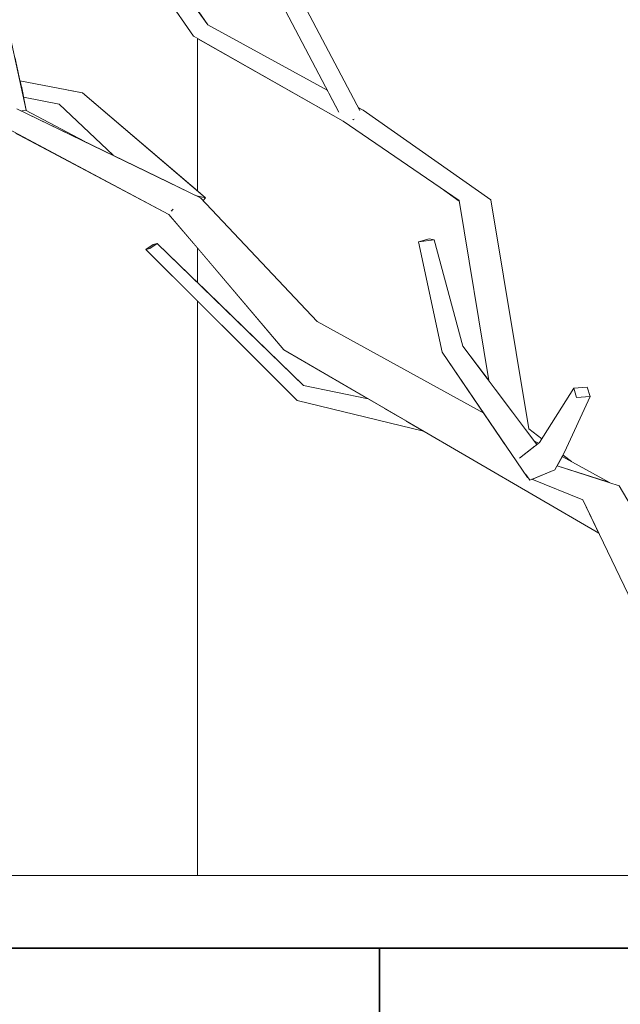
# Model space of a CAD drawing. Extents: x -289599 to -184549, y 66678 to 295474.
# Tile 147 of 256: x -266529 to -266364, y 71498 to 71768. Entities that reach past the tile are written whole.
import ezdxf

# ---------------------------------------------------------------- set-up
doc = ezdxf.new("R2010")
doc.units = 0
doc.header["$MEASUREMENT"] = 0
doc.linetypes.add('Wipeout_Contour', pattern=[1000, 0, -1000])
for name, color, linetype in [('arch drzewa', 8, 'Continuous'), ('Model stropy', 8, 'Continuous'), ('Model Ściany', 8, 'Continuous')]:
    doc.layers.add(name, color=color, linetype=linetype)
for name, color, linetype, lineweight in [('arch drzewa_Nr_Pióra__4', 8, 'Continuous', 9), ('Model stropy_Nr_Pióra__26', 8, 'Continuous', 35), ('Model Ściany_Nr_Pióra__7', 8, 'Continuous', 13), ('Model Ściany_Nr_Pióra__87', 8, 'Continuous', 20)]:
    doc.layers.add(name, color=color, linetype=linetype, lineweight=lineweight)

msp = doc.modelspace()

# ---------------------------------------------------------------- wipeouts: each hides what was drawn before it
at = {"color": 254, "linetype": 'Wipeout_Contour', "lineweight": 0, "ltscale": 3232203.461496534}
msp.add_wipeout([(-266487.72, 71715), (-266529.89, 71737.4), (-266529.89, 71583.5), (-266479.89, 71583.5), (-266479.89, 71691.19), (-266494.07, 71705.32), (-266492.06, 71706.68), (-266490.97, 71706.97), (-266479.89, 71696.21), (-266479.89, 71705.76)], dxfattribs=at).dxf.layer = 'Model Ściany'
at = {"color": 254, "linetype": 'Wipeout_Contour', "lineweight": 0, "ltscale": 2264272.251368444}
msp.add_wipeout([(-267155.84, 71523.57), (-267156.47, 71513.5), (-266299.98, 71513.5), (-266299.98, 71513.6), (-266312.32, 71533.5), (-267150.89, 71533.5), (-267155.25, 71526.68)], dxfattribs=at).dxf.layer = 'Model Ściany'

# ---------------------------------------------------------------- next in the draw order: wipeouts: each hides what was drawn before it
at = {"color": 254, "linetype": 'Wipeout_Contour', "lineweight": 0, "ltscale": 1926976.399866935}
msp.add_wipeout([(-266429.89, 71363.5), (-266079.89, 71363.5), (-266079.89, 71263.5), (-260835.35, 71263.5), (-260835.35, 71513.5), (-266429.89, 71513.5)], dxfattribs=at).dxf.layer = 'Model stropy'
at = {"color": 254, "linetype": 'Wipeout_Contour', "lineweight": 0, "ltscale": 7759552.137694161}
msp.add_wipeout([(-266479.89, 73943.5), (-266529.89, 73943.5), (-266529.89, 71757.38), (-266528.64, 71751.62), (-266511.5, 71748.38), (-266479.89, 71721.42), (-266479.89, 71763.31), (-266481, 71763.94), (-266501.28, 71793.44), (-266497.29, 71795.22), (-266479.89, 71770.93), (-266479.89, 71855.77), (-266489.35, 71858.73), (-266517.5, 71897.52), (-266514.7, 71899.45), (-266513.61, 71898.67), (-266500.12, 71879.69), (-266487.6, 71862.71), (-266479.89, 71860.43), (-266479.89, 72098.57), (-266498.17, 72117.93), (-266497.35, 72119.18), (-266495.11, 72119.92), (-266479.89, 72104.48)], dxfattribs=at).dxf.layer = 'Model Ściany'
at = {"color": 254, "linetype": 'Wipeout_Contour', "lineweight": 0, "ltscale": 5502415.48624022}
msp.add_wipeout([(-267142.72, 71546.3), (-267150.89, 71533.5), (-266479.89, 71533.5), (-266479.89, 71583.5), (-266529.89, 71583.5), (-267070.5, 71583.5), (-267083.04, 71571.97), (-267079.06, 71562.64), (-267078.97, 71558.72), (-267081.85, 71557.27), (-267085.6, 71556.67), (-267086.4, 71559.56), (-267085.87, 71560.31), (-267092.93, 71569.35), (-267092.74, 71570.23), (-267107.13, 71571.39), (-267115.85, 71549.97)], dxfattribs=at).dxf.layer = 'Model Ściany'

# ---------------------------------------------------------------- next in the draw order: wipeouts: each hides what was drawn before it
at = {"color": 254, "linetype": 'Wipeout_Contour', "lineweight": 0, "ltscale": 1294718.365528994}
msp.add_wipeout([(-266429.89, 71513.5), (-267629.89, 71513.5), (-267629.89, 71363.5), (-266429.89, 71363.5)], dxfattribs=at).dxf.layer = 'Model stropy'
at = {"color": 254, "linetype": 'Wipeout_Contour', "lineweight": 0, "ltscale": 11955373.70030712}
msp.add_wipeout([(-266479.89, 71855.77), (-266479.89, 71770.93), (-266477.09, 71767.03), (-266444.16, 71748.98), (-266467.59, 71793.47), (-266464.97, 71794.44), (-266462.45, 71795.05), (-266435.77, 71744.38), (-266434.44, 71743.65), (-266399.41, 71719.01), (-266388.92, 71656.11), (-266385.39, 71653.39), (-266376.62, 71667.3), (-266372.94, 71667.54), (-266372.15, 71664.98), (-266379.12, 71649.67), (-266379.55, 71648.9), (-266377.2, 71647.1), (-266366.81, 71641.37), (-266364.1, 71640.5), (-266363.57, 71639.58), (-266349.42, 71631.77), (-266343.81, 71626.14), (-266340.49, 71638.14), (-266336.54, 71656.82), (-266323.29, 71684.31), (-266322.65, 71712.86), (-266335.69, 71728.58), (-266338.23, 71731.59), (-266337.71, 71747.93), (-266333.75, 71748.21), (-266333.11, 71732.02), (-266319.09, 71716.89), (-266303.83, 71733.91), (-266332.73, 71771.97), (-266368.15, 71803.53), (-266425.78, 71838.86)], dxfattribs=at).dxf.layer = 'Model Ściany'
at = {"color": 254, "linetype": 'Wipeout_Contour', "lineweight": 0, "ltscale": 1939547.469982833}
msp.add_wipeout([(-266517.91, 71745.26), (-266527.67, 71747.16), (-266526.91, 71743.65), (-266527.08, 71743.61), (-266510.82, 71734.97), (-266503.08, 71731.21)], dxfattribs=at).dxf.layer = 'Model Ściany'

# ---------------------------------------------------------------- next in the draw order: linework, layer by layer
at = {"layer": 'Model stropy_Nr_Pióra__26', "linetype": 'Continuous'}
for p, q in [((-267629.89, 71513.5), (-266429.89, 71513.5)), ((-266429.89, 71513.5), (-260835.35, 71513.5)), ((-266429.89, 71363.5), (-266429.89, 71513.5))]:
    msp.add_line(p, q, dxfattribs=at)

# ---------------------------------------------------------------- next in the draw order: wipeouts: each hides what was drawn before it
at = {"color": 254, "linetype": 'Wipeout_Contour', "lineweight": 0, "ltscale": 1616320.192761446}
msp.add_wipeout([(-266529.73, 71744.26), (-266529.45, 71744.01), (-266510.82, 71734.97), (-266527.08, 71743.61), (-266528.07, 71743.4)], dxfattribs=at).dxf.layer = 'arch drzewa'
at = {"color": 254, "linetype": 'Wipeout_Contour', "lineweight": 0, "ltscale": 15188087.62771807}
msp.add_wipeout([(-266479.89, 71860.43), (-266428.4, 71845.21), (-266449.83, 71884.07), (-266448.61, 71886.21), (-266445.07, 71886.17), (-266421.25, 71842.97), (-266361.57, 71808.06), (-266331.3, 71782.89), (-266331.2, 71820.67), (-266353.72, 71866.74), (-266402.52, 71882.33), (-266430.02, 71914.64), (-266427.35, 71916.35), (-266425.68, 71916.33), (-266399.36, 71886.11), (-266357.78, 71872.5), (-266378.16, 71900.47), (-266371.39, 71933.79), (-266370.23, 71934.27), (-266367.63, 71933.72), (-266373.73, 71903.25), (-266347.09, 71869.33), (-266347.13, 71869.02), (-266346.6, 71868.84), (-266322.23, 71820.83), (-266321.13, 71773.58), (-266290.94, 71735.3), (-266290.99, 71743.4), (-266317.65, 71817.19), (-266318.11, 71861.19), (-266301.21, 71907.91), (-266302.84, 71910.65), (-266320.34, 71936.41), (-266320.23, 71939.76), (-266320.09, 71941.15), (-266318.92, 71962.94), (-266318.12, 71963.74), (-266319.28, 71966.28), (-266323.73, 71972.09), (-266342.4, 71994.97), (-266343.09, 71995.68), (-266343.76, 71995.67), (-266343.78, 71996.38), (-266400.1, 72054.07), (-266400.28, 72053.97), (-266461.84, 72079.46), (-266479.89, 72098.57)], dxfattribs=at).dxf.layer = 'Model Ściany'
at = {"color": 254, "linetype": 'Wipeout_Contour', "lineweight": 0, "ltscale": 1615932.213601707}
msp.add_wipeout([(-266456.2, 71677.8), (-266479.89, 71705.76), (-266479.89, 71696.21), (-266450.82, 71667.98), (-266433.07, 71664.33)], dxfattribs=at).dxf.layer = 'Model Ściany'

# ---------------------------------------------------------------- next in the draw order: wipeouts: each hides what was drawn before it
at = {"color": 254, "linetype": 'Wipeout_Contour', "lineweight": 0, "ltscale": 5493858.327617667}
msp.add_wipeout([(-266479.89, 71763.31), (-266479.89, 71721.42), (-266477.67, 71719.53), (-266478.37, 71718.83), (-266447.03, 71685.62), (-266401.33, 71660.41), (-266412.72, 71677.15), (-266419.25, 71707.49), (-266416.32, 71708.25), (-266414.94, 71707.96), (-266407.06, 71678.82), (-266399.93, 71669.34), (-266408.04, 71718.61), (-266413.02, 71722.19), (-266439.63, 71740.39), (-266439.65, 71740.41), (-266439.89, 71740.57)], dxfattribs=at).dxf.layer = 'Model Ściany'

# ---------------------------------------------------------------- next in the draw order: wipeouts: each hides what was drawn before it
at = {"color": 254, "linetype": 'Wipeout_Contour', "lineweight": 0, "ltscale": 1292824.790785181}
msp.add_wipeout([(-266477.09, 71767.03), (-266481, 71763.94), (-266443.42, 71747.56), (-266444.16, 71748.98)], dxfattribs=at).dxf.layer = 'arch drzewa'
at = {"color": 254, "linetype": 'Wipeout_Contour', "lineweight": 0, "ltscale": 5492296.650368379}
msp.add_wipeout([(-266479.89, 71691.19), (-266479.89, 71533.5), (-266312.32, 71533.5), (-266329.99, 71561.98), (-266330.93, 71562.25), (-266339.27, 71565.15), (-266355.55, 71570.53), (-266357.25, 71571.42), (-266356, 71573.07), (-266332.92, 71565.78), (-266332.22, 71565.57), (-266336.85, 71573.03), (-266342.37, 71594.44), (-266359.39, 71605.98), (-266369.74, 71627.46), (-266417.89, 71655.49), (-266452.52, 71663.9)], dxfattribs=at).dxf.layer = 'Model Ściany'

# ---------------------------------------------------------------- next in the draw order: linework, layer by layer
at = {"layer": 'Model Ściany_Nr_Pióra__7', "linetype": 'Continuous'}
for p, q in [((-266479.89, 71533.5), (-266479.89, 71583.5)), ((-267150.89, 71533.5), (-266479.89, 71533.5))]:
    msp.add_line(p, q, dxfattribs=at)
at = {"layer": 'Model Ściany_Nr_Pióra__87', "linetype": 'Continuous'}
msp.add_line((-266312.32, 71533.5), (-266479.89, 71533.5), dxfattribs=at)

# ---------------------------------------------------------------- next in the draw order: wipeouts: each hides what was drawn before it
at = {"color": 254, "linetype": 'Wipeout_Contour', "lineweight": 0, "ltscale": 969727.797873}
msp.add_wipeout([(-266477.09, 71767.03), (-266497.29, 71795.22), (-266501.28, 71793.44)], dxfattribs=at).dxf.layer = 'arch drzewa'
at = {"color": 254, "linetype": 'Wipeout_Contour', "lineweight": 0, "ltscale": 1292655.116704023}
msp.add_wipeout([(-266451.66, 71665.27), (-266428.43, 71661.63), (-266433.07, 71664.33), (-266450.82, 71667.98)], dxfattribs=at).dxf.layer = 'arch drzewa'
at = {"color": 254, "linetype": 'Wipeout_Contour', "lineweight": 0, "ltscale": 1938654.595857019}
msp.add_wipeout([(-266388.92, 71656.11), (-266389.76, 71655.84), (-266387.43, 71652.74), (-266386.33, 71652.13), (-266386.03, 71652.37), (-266385.39, 71653.39)], dxfattribs=at).dxf.layer = 'arch drzewa'
at = {"color": 254, "linetype": 'Wipeout_Contour', "lineweight": 0, "ltscale": 969298.11162}
msp.add_wipeout([(-266379.77, 71648.52), (-266377.2, 71647.1), (-266379.55, 71648.9)], dxfattribs=at).dxf.layer = 'arch drzewa'

# ---------------------------------------------------------------- next in the draw order: wipeouts: each hides what was drawn before it
at = {"color": 254, "linetype": 'Wipeout_Contour', "lineweight": 0, "ltscale": 969393.194948}
msp.add_wipeout([(-266408.08, 71718.8), (-266388.92, 71656.11), (-266399.41, 71719.01)], dxfattribs=at).dxf.layer = 'arch drzewa'
at = {"color": 254, "linetype": 'Wipeout_Contour', "lineweight": 0, "ltscale": 969620.596309}
msp.add_wipeout([(-266450.82, 71667.98), (-266490.97, 71706.97), (-266492.97, 71705.62)], dxfattribs=at).dxf.layer = 'arch drzewa'
at = {"color": 254, "linetype": 'Wipeout_Contour', "lineweight": 0, "ltscale": 969471.861068}
msp.add_wipeout([(-266428.43, 71661.63), (-266451.66, 71665.27), (-266424.43, 71659.3)], dxfattribs=at).dxf.layer = 'arch drzewa'
at = {"color": 254, "linetype": 'Wipeout_Contour', "lineweight": 0, "ltscale": 969324.751615}
msp.add_wipeout([(-266386.33, 71652.13), (-266387.43, 71652.74), (-266386.73, 71651.81)], dxfattribs=at).dxf.layer = 'arch drzewa'
at = {"color": 254, "linetype": 'Wipeout_Contour', "lineweight": 0, "ltscale": 969287.4981}
msp.add_wipeout([(-266381.2, 71645.98), (-266366.81, 71641.37), (-266379.77, 71648.52)], dxfattribs=at).dxf.layer = 'arch drzewa'

# ---------------------------------------------------------------- next in the draw order: wipeouts: each hides what was drawn before it
at = {"color": 254, "linetype": 'Wipeout_Contour', "lineweight": 0, "ltscale": 1292493.574415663}
msp.add_wipeout([(-266388.92, 71656.11), (-266408.08, 71718.8), (-266399.93, 71669.34), (-266389.76, 71655.84)], dxfattribs=at).dxf.layer = 'arch drzewa'
at = {"color": 254, "linetype": 'Wipeout_Contour', "lineweight": 0, "ltscale": 1292639.492380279}
msp.add_wipeout([(-266452.52, 71663.9), (-266422.34, 71658.08), (-266424.43, 71659.3), (-266451.66, 71665.27)], dxfattribs=at).dxf.layer = 'arch drzewa'

# ---------------------------------------------------------------- next in the draw order: wipeouts: each hides what was drawn before it
at = {"color": 254, "linetype": 'Wipeout_Contour', "lineweight": 0, "ltscale": 3554916.017067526}
msp.add_wipeout([(-266439.89, 71740.57), (-266434.97, 71737.95), (-266436.88, 71739.32), (-266434.91, 71737.92), (-266399.41, 71719.01), (-266434.44, 71743.65), (-266436.01, 71742.77), (-266437.04, 71741.03), (-266437.12, 71741), (-266437.16, 71740.99), (-266438.11, 71741.58)], dxfattribs=at).dxf.layer = 'arch drzewa'
at = {"color": 254, "linetype": 'Wipeout_Contour', "lineweight": 0, "ltscale": 969572.958857}
msp.add_wipeout([(-266492.97, 71705.62), (-266451.66, 71665.27), (-266450.82, 71667.98)], dxfattribs=at).dxf.layer = 'arch drzewa'
at = {"color": 254, "linetype": 'Wipeout_Contour', "lineweight": 0, "ltscale": 969458.301792}
msp.add_wipeout([(-266422.34, 71658.08), (-266452.52, 71663.9), (-266417.89, 71655.49)], dxfattribs=at).dxf.layer = 'arch drzewa'

# ---------------------------------------------------------------- next in the draw order: wipeouts: each hides what was drawn before it
at = {"color": 254, "linetype": 'Wipeout_Contour', "lineweight": 0, "ltscale": 969532.79273}
msp.add_wipeout([(-266435.77, 71744.38), (-266435.67, 71744.19), (-266434.44, 71743.65)], dxfattribs=at).dxf.layer = 'arch drzewa'
at = {"color": 254, "linetype": 'Wipeout_Contour', "lineweight": 0, "ltscale": 969463.389153}
msp.add_wipeout([(-266439.89, 71740.57), (-266408.08, 71718.8), (-266399.41, 71719.01)], dxfattribs=at).dxf.layer = 'arch drzewa'
at = {"color": 254, "linetype": 'Wipeout_Contour', "lineweight": 0, "ltscale": 969623.339114}
msp.add_wipeout([(-266451.66, 71665.27), (-266492.97, 71705.62), (-266494.07, 71705.32)], dxfattribs=at).dxf.layer = 'arch drzewa'

# ---------------------------------------------------------------- next in the draw order: wipeouts: each hides what was drawn before it
at = {"color": 254, "linetype": 'Wipeout_Contour', "lineweight": 0, "ltscale": 1292710.369470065}
msp.add_wipeout([(-266436.01, 71742.77), (-266434.44, 71743.65), (-266435.67, 71744.19), (-266435.4, 71743.67)], dxfattribs=at).dxf.layer = 'arch drzewa'
at = {"color": 254, "linetype": 'Wipeout_Contour', "lineweight": 0, "ltscale": 969530.164498}
msp.add_wipeout([(-266434.91, 71737.92), (-266436.88, 71739.32), (-266434.97, 71737.95)], dxfattribs=at).dxf.layer = 'arch drzewa'
at = {"color": 254, "linetype": 'Wipeout_Contour', "lineweight": 0, "ltscale": 969441.313679}
msp.add_wipeout([(-266408.08, 71718.8), (-266413.02, 71722.19), (-266408.04, 71718.61)], dxfattribs=at).dxf.layer = 'arch drzewa'
at = {"color": 254, "linetype": 'Wipeout_Contour', "lineweight": 0, "ltscale": 969574.591411}
msp.add_wipeout([(-266494.07, 71705.32), (-266452.52, 71663.9), (-266451.66, 71665.27)], dxfattribs=at).dxf.layer = 'arch drzewa'

# ---------------------------------------------------------------- next in the draw order: linework, layer by layer
at = {"layer": 'arch drzewa_Nr_Pióra__4', "linetype": 'Continuous'}
msp.add_line((-266408.04, 71718.61), (-266413.02, 71722.19), dxfattribs=at)

# ---------------------------------------------------------------- next in the draw order: wipeouts: each hides what was drawn before it
at = {"color": 254, "linetype": 'Wipeout_Contour', "lineweight": 0, "ltscale": 1615958.609170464}
msp.add_wipeout([(-266443.42, 71747.56), (-266481, 71763.94), (-266439.89, 71740.57), (-266438.11, 71741.58), (-266441.12, 71743.2)], dxfattribs=at).dxf.layer = 'arch drzewa'
at = {"color": 254, "linetype": 'Wipeout_Contour', "lineweight": 0, "ltscale": 1292895.588301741}
msp.add_wipeout([(-266494.07, 71705.32), (-266492.97, 71705.62), (-266490.97, 71706.97), (-266492.06, 71706.68)], dxfattribs=at).dxf.layer = 'arch drzewa'
at = {"color": 254, "linetype": 'Wipeout_Contour', "lineweight": 0, "ltscale": 1292597.119805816}
msp.add_wipeout([(-266456.2, 71677.8), (-266395.3, 71651.55), (-266401.33, 71660.41), (-266447.03, 71685.62)], dxfattribs=at).dxf.layer = 'arch drzewa'

# ---------------------------------------------------------------- next in the draw order: linework, layer by layer
at = {"layer": 'arch drzewa_Nr_Pióra__4', "linetype": 'Continuous'}
for p, q in [((-266494.07, 71705.32), (-266492.06, 71706.68)), ((-266490.97, 71706.97), (-266492.97, 71705.62)), ((-266492.06, 71706.68), (-266490.97, 71706.97)), ((-266492.97, 71705.62), (-266494.07, 71705.32))]:
    msp.add_line(p, q, dxfattribs=at)

# ---------------------------------------------------------------- next in the draw order: wipeouts: each hides what was drawn before it
at = {"color": 254, "linetype": 'Wipeout_Contour', "lineweight": 0, "ltscale": 969704.788441}
msp.add_wipeout([(-266501.28, 71793.44), (-266481, 71763.94), (-266477.09, 71767.03)], dxfattribs=at).dxf.layer = 'arch drzewa'
at = {"color": 254, "linetype": 'Wipeout_Contour', "lineweight": 0, "ltscale": 1939161.124297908}
msp.add_wipeout([(-266465.07, 71794.08), (-266467.59, 71793.47), (-266441.12, 71743.2), (-266438.11, 71741.58), (-266437.16, 71740.99), (-266437.12, 71741)], dxfattribs=at).dxf.layer = 'arch drzewa'
at = {"color": 254, "linetype": 'Wipeout_Contour', "lineweight": 0, "ltscale": 969610.099178}
msp.add_wipeout([(-266447.03, 71685.62), (-266479.03, 71719.53), (-266487.72, 71715)], dxfattribs=at).dxf.layer = 'arch drzewa'
at = {"color": 254, "linetype": 'Wipeout_Contour', "lineweight": 0, "ltscale": 3231133.028405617}
msp.add_wipeout([(-266395.3, 71651.55), (-266456.2, 71677.8), (-266369.74, 71627.46), (-266374.14, 71636.6), (-266388.14, 71642.26), (-266388.67, 71642.04), (-266389.11, 71642.65), (-266389.29, 71642.72), (-266392.18, 71646.97), (-266392.42, 71647.31)], dxfattribs=at).dxf.layer = 'arch drzewa'

# ---------------------------------------------------------------- next in the draw order: linework, layer by layer
at = {"layer": 'arch drzewa_Nr_Pióra__4', "linetype": 'Continuous'}
for p, q in [((-266481, 71763.94), (-266501.28, 71793.44)), ((-266477.09, 71767.03), (-266497.29, 71795.22)), ((-266433.07, 71664.33), (-266450.82, 71667.98)), ((-266417.89, 71655.49), (-266452.52, 71663.9))]:
    msp.add_line(p, q, dxfattribs=at)

# ---------------------------------------------------------------- next in the draw order: wipeouts: each hides what was drawn before it
at = {"color": 254, "linetype": 'Wipeout_Contour', "lineweight": 0, "ltscale": 1939149.287495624}
msp.add_wipeout([(-266465.07, 71794.08), (-266437.12, 71741), (-266437.04, 71741.03), (-266436.01, 71742.77), (-266435.4, 71743.67), (-266462.45, 71795.05)], dxfattribs=at).dxf.layer = 'arch drzewa'
at = {"color": 254, "linetype": 'Wipeout_Contour', "lineweight": 0, "ltscale": 1939565.092560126}
msp.add_wipeout([(-266531.45, 71742.69), (-266535.2, 71740.22), (-266479.03, 71719.53), (-266529.45, 71744.01), (-266530.44, 71743.36), (-266529.9, 71743.02)], dxfattribs=at).dxf.layer = 'arch drzewa'
at = {"color": 254, "linetype": 'Wipeout_Contour', "lineweight": 0, "ltscale": 969578.119576}
msp.add_wipeout([(-266487.72, 71715), (-266456.2, 71677.8), (-266447.03, 71685.62)], dxfattribs=at).dxf.layer = 'arch drzewa'
at = {"color": 254, "linetype": 'Wipeout_Contour', "lineweight": 0, "ltscale": 1292490.532020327}
msp.add_wipeout([(-266407.06, 71678.82), (-266412.72, 71677.15), (-266387.41, 71651.28), (-266386.73, 71651.81)], dxfattribs=at).dxf.layer = 'arch drzewa'
at = {"color": 254, "linetype": 'Wipeout_Contour', "lineweight": 0, "ltscale": 969324.710163}
msp.add_wipeout([(-266389.29, 71642.72), (-266389.15, 71642.71), (-266389.2, 71642.78)], dxfattribs=at).dxf.layer = 'arch drzewa'
at = {"color": 254, "linetype": 'Wipeout_Contour', "lineweight": 0, "ltscale": 969238.594762}
msp.add_wipeout([(-266349.66, 71615.51), (-266364.1, 71640.5), (-266374.14, 71636.6)], dxfattribs=at).dxf.layer = 'arch drzewa'

# ---------------------------------------------------------------- next in the draw order: linework, layer by layer
at = {"layer": 'arch drzewa_Nr_Pióra__4', "linetype": 'Continuous'}
for p, q in [((-266441.06, 71743.09), (-266467.59, 71793.47)), ((-266435.33, 71743.55), (-266462.45, 71795.05)), ((-266434.44, 71743.65), (-266435.77, 71744.38)), ((-266399.41, 71719.01), (-266434.44, 71743.65)), ((-266408.08, 71718.8), (-266439.89, 71740.57)), ((-266437.12, 71741), (-266437.27, 71740.97)), ((-266436.85, 71741.11), (-266437.12, 71741)), ((-266450.82, 71667.98), (-266490.97, 71706.97)), ((-266452.52, 71663.9), (-266494.07, 71705.32))]:
    msp.add_line(p, q, dxfattribs=at)
at = {"layer": 'Model Ściany_Nr_Pióra__7', "linetype": 'Continuous'}
for p, q in [((-266479.89, 71696.21), (-266479.89, 71705.76)), ((-266479.89, 71583.5), (-266479.89, 71691.19))]:
    msp.add_line(p, q, dxfattribs=at)

# ---------------------------------------------------------------- next in the draw order: wipeouts: each hides what was drawn before it
at = {"color": 254, "linetype": 'Wipeout_Contour', "lineweight": 0, "ltscale": 969709.40157}
msp.add_wipeout([(-266535.2, 71740.22), (-266487.72, 71715), (-266479.03, 71719.53)], dxfattribs=at).dxf.layer = 'arch drzewa'
at = {"color": 254, "linetype": 'Wipeout_Contour', "lineweight": 0, "ltscale": 969436.645556}
msp.add_wipeout([(-266407.06, 71678.82), (-266414.94, 71707.96), (-266419.25, 71707.49)], dxfattribs=at).dxf.layer = 'arch drzewa'
at = {"color": 254, "linetype": 'Wipeout_Contour', "lineweight": 0, "ltscale": 1292392.095893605}
msp.add_wipeout([(-266381.85, 71644.82), (-266387.41, 71642.56), (-266364.1, 71640.5), (-266381.2, 71645.98)], dxfattribs=at).dxf.layer = 'arch drzewa'
at = {"color": 254, "linetype": 'Wipeout_Contour', "lineweight": 0, "ltscale": 969225.628206}
msp.add_wipeout([(-266374.14, 71636.6), (-266359.39, 71605.98), (-266349.66, 71615.51)], dxfattribs=at).dxf.layer = 'arch drzewa'

# ---------------------------------------------------------------- next in the draw order: linework, layer by layer
at = {"layer": 'arch drzewa_Nr_Pióra__4', "linetype": 'Continuous'}
for p, q in [((-266456.2, 71677.8), (-266487.72, 71715)), ((-266487.01, 71715.98), (-266487.1, 71716.06)), ((-266486.6, 71716.4), (-266487.01, 71715.98)), ((-266487.01, 71715.98), (-266486.85, 71715.94))]:
    msp.add_line(p, q, dxfattribs=at)

# ---------------------------------------------------------------- next in the draw order: wipeouts: each hides what was drawn before it
at = {"color": 254, "linetype": 'Wipeout_Contour', "lineweight": 0, "ltscale": 969721.599464}
msp.add_wipeout([(-266477.67, 71719.53), (-266511.5, 71748.38), (-266515.36, 71748.54)], dxfattribs=at).dxf.layer = 'arch drzewa'
at = {"color": 254, "linetype": 'Wipeout_Contour', "lineweight": 0, "ltscale": 1292388.648127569}
msp.add_wipeout([(-266387.41, 71642.56), (-266388.14, 71642.26), (-266374.14, 71636.6), (-266364.1, 71640.5)], dxfattribs=at).dxf.layer = 'arch drzewa'

# ---------------------------------------------------------------- next in the draw order: linework, layer by layer
at = {"layer": 'arch drzewa_Nr_Pióra__4', "linetype": 'Continuous'}
for p, q in [((-266349.66, 71615.51), (-266364.1, 71640.5)), ((-266359.39, 71605.98), (-266374.14, 71636.6))]:
    msp.add_line(p, q, dxfattribs=at)

# ---------------------------------------------------------------- next in the draw order: wipeouts: each hides what was drawn before it
at = {"color": 254, "linetype": 'Wipeout_Contour', "lineweight": 0, "ltscale": 1292904.751100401}
msp.add_wipeout([(-266477.67, 71719.53), (-266515.36, 71748.54), (-266484.21, 71722.04), (-266480.12, 71720.05)], dxfattribs=at).dxf.layer = 'arch drzewa'
at = {"color": 254, "linetype": 'Wipeout_Contour', "lineweight": 0, "ltscale": 969324.837445}
msp.add_wipeout([(-266389.15, 71642.71), (-266389.29, 71642.72), (-266389.11, 71642.65)], dxfattribs=at).dxf.layer = 'arch drzewa'

# ---------------------------------------------------------------- next in the draw order: linework, layer by layer
at = {"layer": 'arch drzewa_Nr_Pióra__4', "linetype": 'Continuous'}
for p, q in [((-266444.16, 71748.98), (-266477.09, 71767.03)), ((-266439.89, 71740.57), (-266481, 71763.94))]:
    msp.add_line(p, q, dxfattribs=at)
at = {"layer": 'Model Ściany_Nr_Pióra__7', "linetype": 'Continuous'}
msp.add_line((-266479.89, 71721.42), (-266479.89, 71763.31), dxfattribs=at)

# ---------------------------------------------------------------- next in the draw order: wipeouts: each hides what was drawn before it
at = {"color": 254, "linetype": 'Wipeout_Contour', "lineweight": 0, "ltscale": 1292955.396833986}
msp.add_wipeout([(-266517.91, 71745.26), (-266485.48, 71722.66), (-266484.21, 71722.04), (-266515.36, 71748.54)], dxfattribs=at).dxf.layer = 'arch drzewa'
at = {"color": 254, "linetype": 'Wipeout_Contour', "lineweight": 0, "ltscale": 1292855.647758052}
msp.add_wipeout([(-266477.67, 71719.53), (-266480.12, 71720.05), (-266479.03, 71719.53), (-266478.37, 71718.83)], dxfattribs=at).dxf.layer = 'arch drzewa'
at = {"color": 254, "linetype": 'Wipeout_Contour', "lineweight": 0, "ltscale": 1938686.123811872}
msp.add_wipeout([(-266412.72, 71677.15), (-266389.29, 71642.72), (-266389.2, 71642.78), (-266389.63, 71643.39), (-266391.48, 71648.05), (-266387.41, 71651.28)], dxfattribs=at).dxf.layer = 'arch drzewa'

# ---------------------------------------------------------------- next in the draw order: linework, layer by layer
at = {"layer": 'arch drzewa_Nr_Pióra__4', "linetype": 'Continuous'}
for p, q in [((-266477.67, 71719.53), (-266480.12, 71720.05)), ((-266447.03, 71685.62), (-266479.03, 71719.53)), ((-266478.37, 71718.83), (-266477.67, 71719.53)), ((-266388.92, 71656.11), (-266399.41, 71719.01))]:
    msp.add_line(p, q, dxfattribs=at)

# ---------------------------------------------------------------- next in the draw order: wipeouts: each hides what was drawn before it
at = {"color": 254, "linetype": 'Wipeout_Contour', "lineweight": 0, "ltscale": 969792.184452}
msp.add_wipeout([(-266528.64, 71751.62), (-266528.54, 71751.18), (-266511.5, 71748.38)], dxfattribs=at).dxf.layer = 'arch drzewa'
at = {"color": 254, "linetype": 'Wipeout_Contour', "lineweight": 0, "ltscale": 969719.429898}
msp.add_wipeout([(-266485.48, 71722.66), (-266517.91, 71745.26), (-266503.08, 71731.21)], dxfattribs=at).dxf.layer = 'arch drzewa'
at = {"color": 254, "linetype": 'Wipeout_Contour', "lineweight": 0, "ltscale": 969426.900327}
msp.add_wipeout([(-266419.25, 71707.49), (-266412.72, 71677.15), (-266407.06, 71678.82)], dxfattribs=at).dxf.layer = 'arch drzewa'
at = {"color": 254, "linetype": 'Wipeout_Contour', "lineweight": 0, "ltscale": 969319.932938}
msp.add_wipeout([(-266388.67, 71642.04), (-266384.28, 71648.4), (-266386.03, 71652.37)], dxfattribs=at).dxf.layer = 'arch drzewa'

# ---------------------------------------------------------------- next in the draw order: linework, layer by layer
at = {"layer": 'arch drzewa_Nr_Pióra__4', "linetype": 'Continuous'}
for p, q in [((-266487.72, 71715), (-266535.2, 71740.22)), ((-266399.93, 71669.34), (-266408.08, 71718.8)), ((-266401.33, 71660.41), (-266447.03, 71685.62))]:
    msp.add_line(p, q, dxfattribs=at)

# ---------------------------------------------------------------- next in the draw order: wipeouts: each hides what was drawn before it
at = {"color": 254, "linetype": 'Wipeout_Contour', "lineweight": 0, "ltscale": 1293048.400921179}
msp.add_wipeout([(-266511.5, 71748.38), (-266528.54, 71751.18), (-266528.46, 71750.81), (-266515.36, 71748.54)], dxfattribs=at).dxf.layer = 'arch drzewa'
at = {"color": 254, "linetype": 'Wipeout_Contour', "lineweight": 0, "ltscale": 969453.064529}
msp.add_wipeout([(-266419.25, 71707.49), (-266414.94, 71707.96), (-266416.32, 71708.25)], dxfattribs=at).dxf.layer = 'arch drzewa'
at = {"color": 254, "linetype": 'Wipeout_Contour', "lineweight": 0, "ltscale": 1292435.271729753}
msp.add_wipeout([(-266386.03, 71652.37), (-266391.48, 71648.05), (-266389.63, 71643.39), (-266388.67, 71642.04)], dxfattribs=at).dxf.layer = 'arch drzewa'
at = {"color": 254, "linetype": 'Wipeout_Contour', "lineweight": 0, "ltscale": 969306.535298}
msp.add_wipeout([(-266381.85, 71644.82), (-266379.12, 71649.67), (-266384.28, 71648.4)], dxfattribs=at).dxf.layer = 'arch drzewa'

# ---------------------------------------------------------------- next in the draw order: linework, layer by layer
at = {"layer": 'arch drzewa_Nr_Pióra__4', "linetype": 'Continuous'}
for p, q in [((-266477.67, 71719.53), (-266511.5, 71748.38)), ((-266419.25, 71707.49), (-266416.32, 71708.25)), ((-266414.94, 71707.96), (-266419.25, 71707.49)), ((-266412.72, 71677.15), (-266419.25, 71707.49)), ((-266416.32, 71708.25), (-266414.94, 71707.96)), ((-266407.06, 71678.82), (-266414.94, 71707.96)), ((-266392.18, 71646.97), (-266392.42, 71647.31))]:
    msp.add_line(p, q, dxfattribs=at)

# ---------------------------------------------------------------- next in the draw order: wipeouts: each hides what was drawn before it
at = {"color": 254, "linetype": 'Wipeout_Contour', "lineweight": 0, "ltscale": 969795.04789}
msp.add_wipeout([(-266528.46, 71750.81), (-266528.3, 71750.07), (-266515.36, 71748.54)], dxfattribs=at).dxf.layer = 'arch drzewa'
at = {"color": 254, "linetype": 'Wipeout_Contour', "lineweight": 0, "ltscale": 969314.029279}
msp.add_wipeout([(-266384.28, 71648.4), (-266388.67, 71642.04), (-266381.85, 71644.82)], dxfattribs=at).dxf.layer = 'arch drzewa'

# ---------------------------------------------------------------- next in the draw order: linework, layer by layer
at = {"layer": 'arch drzewa_Nr_Pióra__4', "linetype": 'Continuous'}
for p, q in [((-266389.29, 71642.72), (-266412.72, 71677.15)), ((-266381.85, 71644.82), (-266388.67, 71642.04)), ((-266364.1, 71640.5), (-266381.2, 71645.98)), ((-266388.67, 71642.04), (-266389.7, 71643.49)), ((-266389.11, 71642.65), (-266389.29, 71642.72)), ((-266374.14, 71636.6), (-266388.14, 71642.26))]:
    msp.add_line(p, q, dxfattribs=at)

# ---------------------------------------------------------------- next in the draw order: wipeouts: each hides what was drawn before it
at = {"color": 254, "linetype": 'Wipeout_Contour', "lineweight": 0, "ltscale": 1293051.788449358}
msp.add_wipeout([(-266515.36, 71748.54), (-266528.3, 71750.07), (-266527.67, 71747.16), (-266517.91, 71745.26)], dxfattribs=at).dxf.layer = 'arch drzewa'
at = {"color": 254, "linetype": 'Wipeout_Contour', "lineweight": 0, "ltscale": 969307.923981}
msp.add_wipeout([(-266384.28, 71648.4), (-266375.83, 71664.74), (-266376.62, 71667.3)], dxfattribs=at).dxf.layer = 'arch drzewa'

# ---------------------------------------------------------------- next in the draw order: linework, layer by layer
at = {"layer": 'arch drzewa_Nr_Pióra__4', "linetype": 'Continuous'}
msp.add_line((-266503.08, 71731.21), (-266517.91, 71745.26), dxfattribs=at)

# ---------------------------------------------------------------- next in the draw order: wipeouts: each hides what was drawn before it
at = {"color": 254, "linetype": 'Wipeout_Contour', "lineweight": 0, "ltscale": 969867.992923}
msp.add_wipeout([(-266526.91, 71743.65), (-266542.14, 71813.93), (-266547.33, 71813.06)], dxfattribs=at).dxf.layer = 'arch drzewa'
at = {"color": 254, "linetype": 'Wipeout_Contour', "lineweight": 0, "ltscale": 969313.925668}
msp.add_wipeout([(-266376.62, 71667.3), (-266386.03, 71652.37), (-266384.28, 71648.4)], dxfattribs=at).dxf.layer = 'arch drzewa'

# ---------------------------------------------------------------- next in the draw order: linework, layer by layer
at = {"layer": 'arch drzewa_Nr_Pióra__4', "linetype": 'Continuous'}
for p, q in [((-266386.73, 71651.81), (-266407.06, 71678.82)), ((-266386.33, 71652.13), (-266387.43, 71652.74)), ((-266391.51, 71648.03), (-266386.03, 71652.37))]:
    msp.add_line(p, q, dxfattribs=at)

# ---------------------------------------------------------------- next in the draw order: wipeouts: each hides what was drawn before it
at = {"color": 254, "linetype": 'Wipeout_Contour', "lineweight": 0, "ltscale": 1616381.2644822}
msp.add_wipeout([(-266547.33, 71813.06), (-266534.45, 71745.6), (-266529.73, 71744.26), (-266528.07, 71743.4), (-266526.91, 71743.65)], dxfattribs=at).dxf.layer = 'arch drzewa'
at = {"color": 254, "linetype": 'Wipeout_Contour', "lineweight": 0, "ltscale": 969297.946506}
msp.add_wipeout([(-266379.12, 71649.67), (-266372.15, 71664.98), (-266375.83, 71664.74)], dxfattribs=at).dxf.layer = 'arch drzewa'

# ---------------------------------------------------------------- next in the draw order: linework, layer by layer
at = {"layer": 'arch drzewa_Nr_Pióra__4', "linetype": 'Continuous'}
for p, q in [((-266526.91, 71743.65), (-266542.14, 71813.93)), ((-266511.5, 71748.38), (-266528.64, 71751.62)), ((-266517.91, 71745.26), (-266527.67, 71747.16)), ((-266479.03, 71719.53), (-266529.45, 71744.01)), ((-266526.91, 71743.65), (-266528.09, 71743.4)), ((-266510.82, 71734.97), (-266527.08, 71743.61))]:
    msp.add_line(p, q, dxfattribs=at)

# ---------------------------------------------------------------- next in the draw order: wipeouts: each hides what was drawn before it
at = {"color": 254, "linetype": 'Wipeout_Contour', "lineweight": 0, "ltscale": 969305.550832}
msp.add_wipeout([(-266375.83, 71664.74), (-266384.28, 71648.4), (-266379.12, 71649.67)], dxfattribs=at).dxf.layer = 'arch drzewa'

# ---------------------------------------------------------------- next in the draw order: linework, layer by layer
at = {"layer": 'arch drzewa_Nr_Pióra__4', "linetype": 'Continuous'}
for p, q in [((-266385.39, 71653.39), (-266388.92, 71656.11)), ((-266381.85, 71644.82), (-266379.12, 71649.67)), ((-266366.81, 71641.37), (-266379.77, 71648.52)), ((-266377.2, 71647.1), (-266379.55, 71648.9))]:
    msp.add_line(p, q, dxfattribs=at)

# ---------------------------------------------------------------- next in the draw order: wipeouts: each hides what was drawn before it
at = {"color": 254, "linetype": 'Wipeout_Contour', "lineweight": 0, "ltscale": 1292398.256787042}
msp.add_wipeout([(-266375.83, 71664.74), (-266372.15, 71664.98), (-266372.94, 71667.54), (-266376.62, 71667.3)], dxfattribs=at).dxf.layer = 'arch drzewa'

# ---------------------------------------------------------------- next in the draw order: linework, layer by layer
at = {"layer": 'arch drzewa_Nr_Pióra__4', "linetype": 'Continuous'}
for p, q in [((-266369.74, 71627.46), (-266456.2, 71677.8)), ((-266386.03, 71652.37), (-266376.62, 71667.3)), ((-266376.62, 71667.3), (-266372.94, 71667.54)), ((-266375.83, 71664.74), (-266376.62, 71667.3)), ((-266372.94, 71667.54), (-266372.15, 71664.98)), ((-266379.12, 71649.67), (-266372.15, 71664.98)), ((-266372.15, 71664.98), (-266375.83, 71664.74))]:
    msp.add_line(p, q, dxfattribs=at)

doc.saveas('drawing.dxf')
